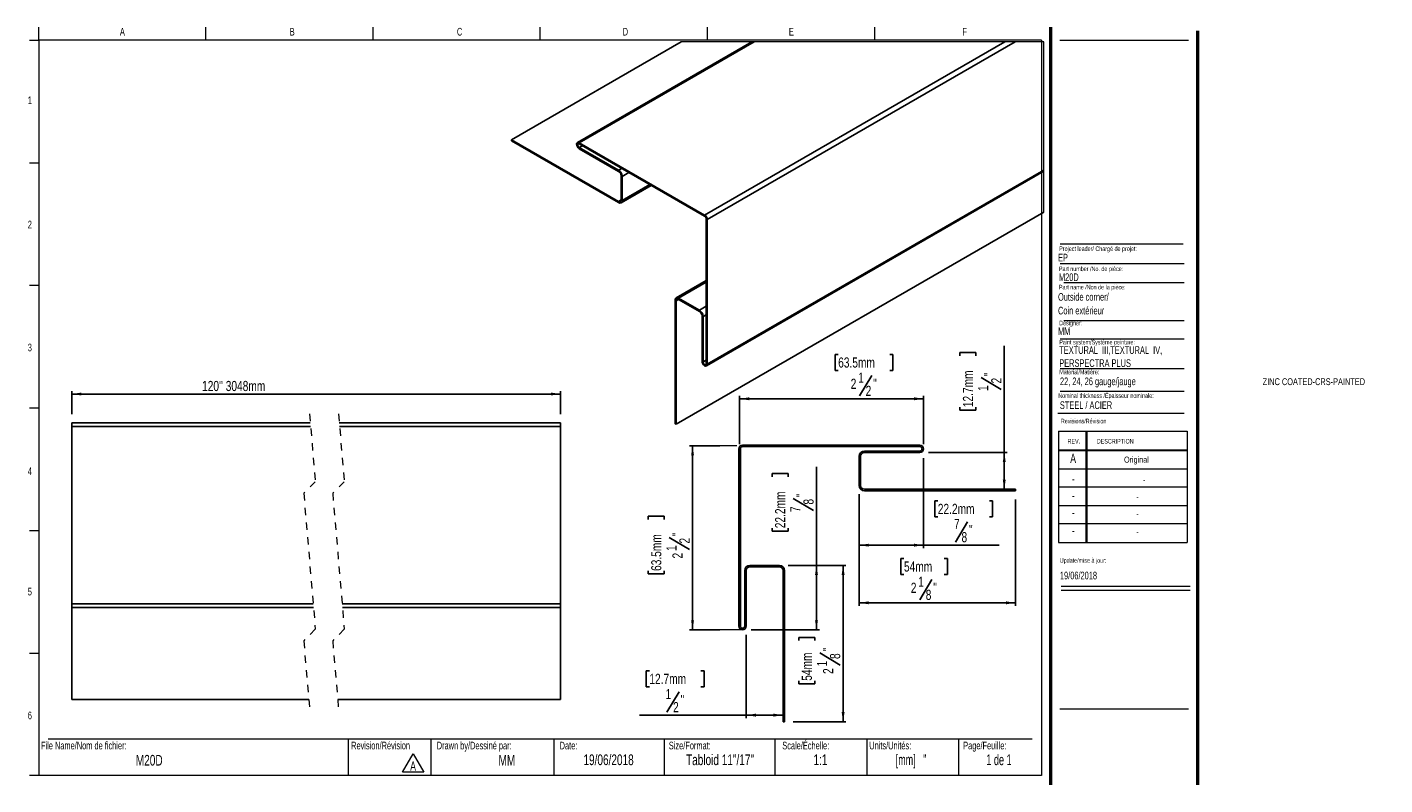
# Model space of a CAD drawing. Header units: inches. Extents: x 0.5 to 18.9, y 0.4 to 10.7.
import ezdxf

# ---------------------------------------------------------------- set-up
doc = ezdxf.new("R2010")
doc.units = ezdxf.units.IN
doc.header["$MEASUREMENT"] = 0
doc.linetypes.add('HIDDEN', pattern=[0.075, 0.05, -0.025])
doc.layers.add('FORMAT', color=7, linetype='Continuous')
doc.styles.add('SLDTEXTSTYLE0', font='TXT', dxfattribs={"width": 0.7})
doc.styles.add('SLDTEXTSTYLE1', font='TXT', dxfattribs={"width": 0.633333})
doc.styles.add('SLDTEXTSTYLE2', font='TXT', dxfattribs={"width": 0.625})
doc.styles.add('SLDTEXTSTYLE3', font='TXT', dxfattribs={"width": 0.75})
doc.dimstyles.new('SLDDIMSTYLE0', dxfattribs={"dimtxt": 0.137795, "dimasz": 0.13, "dimexe": 0, "dimexo": 0.0625, "dimgap": 0.034449, "dimtad": 1, "dimdec": 6, "dimrnd": 1e-09, "dimzin": 12, "dimdsep": 46, "dimlunit": 5, "dimtxsty": 'SLDTEXTSTYLE3', "dimsah": 1, "dimcen": 0.09, "dimadec": 0, "dimazin": 3, "dimtfac": 1, "dimtofl": 0, "dimtmove": 0, "dimatfit": 3, "dimfxl": 1, "dimfrac": 2, "dimtolj": 1, "dimtzin": 12, "dimarcsym": 0})
doc.dimstyles.new('SLDDIMSTYLE1', dxfattribs={"dimtxt": 0.137795, "dimasz": 0.13, "dimexe": 0, "dimexo": 0.0625, "dimgap": 0.034449, "dimtad": 1, "dimrnd": 1e-09, "dimzin": 12, "dimdsep": 46, "dimlunit": 5, "dimtxsty": 'SLDTEXTSTYLE3', "dimsah": 1, "dimcen": 0.09, "dimadec": 0, "dimazin": 3, "dimtfac": 1, "dimtofl": 0, "dimtmove": 0, "dimatfit": 3, "dimfxl": 1, "dimfrac": 2, "dimtolj": 1, "dimtzin": 12, "dimarcsym": 0})

# ---------------------------------------------------------------- blocks, each defined once
blk = doc.blocks.new('SW_NOTE_0')
at = {"color": 0, "linetype": 'Continuous', "lineweight": 0}
for p, q in [((-0.096, 0.015), (0.049, 0.266)), ((0.049, 0.266), (0.194, 0.015)), ((0.194, 0.015), (-0.096, 0.015))]:
    blk.add_line(p, q, dxfattribs=at)
at = {"color": 0, "linetype": 'Continuous', "lineweight": 0, "insert": (0.049, 0.161), "char_height": 0.125, "attachment_point": 2, "style": 'SLDTEXTSTYLE0'}
blk.add_mtext('A', dxfattribs=at)
blk = doc.blocks.new('SW_NOTE_1')
at = {"layer": 'FORMAT', "color": 0, "char_height": 0.10417, "attachment_point": 1, "style": 'SLDTEXTSTYLE0'}
for s, insert in [('TEXTURAL  III,TEXTURAL  IV,', (0, 0.134)), ('PERSPECTRA PLUS', (0, -0.044))]:
    blk.add_mtext(s, dxfattribs=dict(at, insert=insert))
blk = doc.blocks.new('_D')
at = {"layer": 'FORMAT'}
for p, q in [((12.65, 4.833), (12.65, 3.612)), ((11.775, 4.343), (11.775, 3.612)), ((12.843, 4.254), (12.801, 4.254)), ((12.801, 4.254), (12.801, 4.035)), ((13.544, 4.254), (13.586, 4.254)), ((13.586, 4.254), (13.586, 4.035)), ((12.801, 4.035), (12.843, 4.035)), ((13.248, 3.967), (13.082, 3.691)), ((13.586, 4.035), (13.544, 4.035)), ((12.65, 3.651), (11.775, 3.651)), ((12.65, 3.651), (13.679, 3.651))]:
    blk.add_line(p, q, dxfattribs=at)
for points in [[(11.775, 3.651), (11.905, 3.631), (11.905, 3.671)], [(12.65, 3.651), (12.52, 3.671), (12.52, 3.631)]]:
    blk.add_solid(points, dxfattribs=at)
at = {"layer": 'FORMAT', "attachment_point": 1, "style": 'SLDTEXTSTYLE3'}
for s, insert, char_height in [('22.2mm', (12.843, 4.213), 0.1378), ('7', (13.063, 4.007), 0.138), ('"', (13.267, 3.926), 0.138), ('8', (13.165, 3.829), 0.138)]:
    blk.add_mtext(s, dxfattribs=dict(at, insert=insert, char_height=char_height))
blk = doc.blocks.new('_D_1')
at = {"layer": 'FORMAT'}
for p, q in [((10.591, 4.582), (10.591, 4.624)), ((10.591, 4.624), (10.81, 4.624)), ((10.81, 4.624), (10.81, 4.582)), ((11.194, 3.376), (11.194, 4.717)), ((10.878, 4.285), (11.154, 4.12)), ((10.591, 3.881), (10.591, 3.839)), ((10.81, 3.839), (10.81, 3.881)), ((10.591, 3.839), (10.81, 3.839)), ((10.808, 3.376), (11.234, 3.376)), ((11.194, 3.376), (11.194, 2.501)), ((10.308, 2.501), (11.234, 2.501))]:
    blk.add_line(p, q, dxfattribs=at)
for points in [[(11.194, 3.376), (11.174, 3.246), (11.214, 3.246)], [(11.194, 2.501), (11.214, 2.631), (11.174, 2.631)]]:
    blk.add_solid(points, dxfattribs=at)
at = {"layer": 'FORMAT', "attachment_point": 1, "rotation": 90, "style": 'SLDTEXTSTYLE3'}
for s, insert, char_height in [('22.2mm', (10.632, 3.881), 0.1378), ('"', (10.919, 4.305), 0.138), ('8', (11.017, 4.203), 0.138), ('7', (10.838, 4.101), 0.138)]:
    blk.add_mtext(s, dxfattribs=dict(at, insert=insert, char_height=char_height))
blk = doc.blocks.new('_D_2')
at = {"layer": 'FORMAT'}
for p, q in [((9.88, 5.001), (9.47, 5.001)), ((9.51, 5.001), (9.51, 2.501)), ((8.907, 4.001), (8.907, 4.043)), ((8.907, 4.043), (9.125, 4.043)), ((9.125, 4.043), (9.125, 4.001)), ((9.194, 3.756), (9.469, 3.591)), ((8.907, 3.3), (8.907, 3.259)), ((8.907, 3.259), (9.125, 3.259)), ((9.125, 3.259), (9.125, 3.3)), ((9.88, 2.501), (9.47, 2.501))]:
    blk.add_line(p, q, dxfattribs=at)
for points in [[(9.51, 5.001), (9.49, 4.871), (9.53, 4.871)], [(9.51, 2.501), (9.53, 2.631), (9.49, 2.631)]]:
    blk.add_solid(points, dxfattribs=at)
at = {"layer": 'FORMAT', "attachment_point": 1, "rotation": 90, "style": 'SLDTEXTSTYLE3'}
for s, insert, char_height in [('63.5mm', (8.948, 3.3), 0.1378), ('"', (9.234, 3.775), 0.138), ('2', (9.332, 3.673), 0.138), ('1', (9.154, 3.572), 0.138), ('2', (9.236, 3.47), 0.138)]:
    blk.add_mtext(s, dxfattribs=dict(at, insert=insert, char_height=char_height))
blk = doc.blocks.new('_D_3')
at = {"layer": 'FORMAT'}
for p, q in [((11.489, 6.244), (11.447, 6.244)), ((11.447, 6.244), (11.447, 6.025)), ((12.19, 6.244), (12.232, 6.244)), ((12.232, 6.244), (12.232, 6.025)), ((11.447, 6.025), (11.489, 6.025)), ((11.945, 5.957), (11.78, 5.681)), ((12.232, 6.025), (12.19, 6.025)), ((10.15, 5.026), (10.15, 5.68)), ((10.15, 5.641), (12.65, 5.641)), ((12.65, 5.026), (12.65, 5.68))]:
    blk.add_line(p, q, dxfattribs=at)
for points in [[(10.15, 5.641), (10.28, 5.621), (10.28, 5.661)], [(12.65, 5.641), (12.52, 5.661), (12.52, 5.621)]]:
    blk.add_solid(points, dxfattribs=at)
at = {"layer": 'FORMAT', "attachment_point": 1, "style": 'SLDTEXTSTYLE3'}
for s, insert, char_height in [('63.5mm', (11.489, 6.203), 0.1378), ('2', (11.659, 5.914), 0.138), ('1', (11.761, 5.997), 0.138), ('"', (11.964, 5.916), 0.138), ('2', (11.862, 5.818), 0.138)]:
    blk.add_mtext(s, dxfattribs=dict(at, insert=insert, char_height=char_height))
blk = doc.blocks.new('_D_4')
at = {"layer": 'FORMAT'}
for p, q in [((13.746, 4.911), (13.746, 6.362)), ((13.143, 6.227), (13.143, 6.269)), ((13.143, 6.269), (13.362, 6.269)), ((13.362, 6.269), (13.362, 6.227)), ((13.43, 5.931), (13.706, 5.766)), ((13.143, 5.527), (13.143, 5.485)), ((13.143, 5.485), (13.362, 5.485)), ((13.362, 5.485), (13.362, 5.527)), ((12.718, 4.911), (13.786, 4.911)), ((13.746, 4.911), (13.746, 4.411))]:
    blk.add_line(p, q, dxfattribs=at)
for points in [[(13.746, 4.911), (13.726, 4.781), (13.766, 4.781)], [(13.746, 4.411), (13.766, 4.541), (13.726, 4.541)]]:
    blk.add_solid(points, dxfattribs=at)
at = {"layer": 'FORMAT', "attachment_point": 1, "rotation": 90, "style": 'SLDTEXTSTYLE3'}
for s, insert, char_height in [('12.7mm', (13.184, 5.527), 0.1378), ('"', (13.471, 5.95), 0.138), ('2', (13.569, 5.849), 0.138), ('1', (13.39, 5.747), 0.138)]:
    blk.add_mtext(s, dxfattribs=dict(at, insert=insert, char_height=char_height))
blk = doc.blocks.new('_D_5')
at = {"layer": 'FORMAT'}
for p, q in [((10.24, 2.433), (10.24, 1.301)), ((8.923, 1.943), (8.881, 1.943)), ((8.881, 1.943), (8.881, 1.724)), ((9.624, 1.943), (9.666, 1.943)), ((9.666, 1.943), (9.666, 1.724)), ((8.881, 1.724), (8.923, 1.724)), ((9.666, 1.724), (9.624, 1.724)), ((9.328, 1.656), (9.162, 1.38)), ((10.24, 1.34), (8.788, 1.34)), ((10.24, 1.34), (10.74, 1.34))]:
    blk.add_line(p, q, dxfattribs=at)
for points in [[(10.24, 1.34), (10.37, 1.32), (10.37, 1.36)], [(10.74, 1.34), (10.61, 1.36), (10.61, 1.32)]]:
    blk.add_solid(points, dxfattribs=at)
at = {"layer": 'FORMAT', "attachment_point": 1, "style": 'SLDTEXTSTYLE3'}
for s, insert, char_height in [('12.7mm', (8.923, 1.902), 0.1378), ('1', (9.143, 1.696), 0.138), ('2', (9.245, 1.518), 0.138), ('"', (9.347, 1.615), 0.138)]:
    blk.add_mtext(s, dxfattribs=dict(at, insert=insert, char_height=char_height))
blk = doc.blocks.new('_D_6')
at = {"layer": 'FORMAT'}
for p, q in [((11.775, 4.343), (11.775, 2.828)), ((13.9, 4.273), (13.9, 2.828)), ((12.383, 3.47), (12.341, 3.47)), ((12.341, 3.47), (12.341, 3.252)), ((12.931, 3.47), (12.973, 3.47)), ((12.973, 3.47), (12.973, 3.252)), ((12.341, 3.252), (12.383, 3.252)), ((12.762, 3.183), (12.597, 2.908)), ((12.973, 3.252), (12.931, 3.252)), ((11.775, 2.867), (13.9, 2.867))]:
    blk.add_line(p, q, dxfattribs=at)
for points in [[(11.775, 2.867), (11.905, 2.847), (11.905, 2.887)], [(13.9, 2.867), (13.77, 2.887), (13.77, 2.847)]]:
    blk.add_solid(points, dxfattribs=at)
at = {"layer": 'FORMAT', "attachment_point": 1, "style": 'SLDTEXTSTYLE3'}
for s, insert, char_height in [('54mm', (12.383, 3.429), 0.1378), ('2', (12.476, 3.14), 0.138), ('1', (12.577, 3.223), 0.138), ('"', (12.781, 3.142), 0.138), ('8', (12.679, 3.045), 0.138)]:
    blk.add_mtext(s, dxfattribs=dict(at, insert=insert, char_height=char_height))
blk = doc.blocks.new('_D_7')
at = {"layer": 'FORMAT'}
for p, q in [((10.808, 3.376), (11.595, 3.376)), ((11.556, 3.376), (11.556, 1.251)), ((10.953, 2.355), (10.953, 2.397)), ((10.953, 2.397), (11.172, 2.397)), ((11.172, 2.397), (11.172, 2.355)), ((11.24, 2.186), (11.516, 2.021)), ((10.953, 1.807), (10.953, 1.765)), ((10.953, 1.765), (11.172, 1.765)), ((11.172, 1.765), (11.172, 1.807)), ((10.878, 1.251), (11.595, 1.251))]:
    blk.add_line(p, q, dxfattribs=at)
for points in [[(11.556, 3.376), (11.536, 3.246), (11.576, 3.246)], [(11.556, 1.251), (11.576, 1.381), (11.536, 1.381)]]:
    blk.add_solid(points, dxfattribs=at)
at = {"layer": 'FORMAT', "attachment_point": 1, "rotation": 90, "style": 'SLDTEXTSTYLE3'}
for s, insert, char_height in [('54mm', (10.994, 1.807), 0.1378), ('"', (11.281, 2.205), 0.138), ('1', (11.2, 2.002), 0.138), ('8', (11.378, 2.103), 0.138), ('2', (11.283, 1.9), 0.138)]:
    blk.add_mtext(s, dxfattribs=dict(at, insert=insert, char_height=char_height))
blk = doc.blocks.new('_D_8')
at = {"layer": 'FORMAT'}
for p, q in [((1.075, 5.431), (1.075, 5.746)), ((7.715, 5.431), (7.715, 5.746)), ((7.715, 5.706), (1.075, 5.706))]:
    blk.add_line(p, q, dxfattribs=at)
for points in [[(1.075, 5.706), (1.205, 5.686), (1.205, 5.726)], [(7.715, 5.706), (7.585, 5.726), (7.585, 5.686)]]:
    blk.add_solid(points, dxfattribs=at)
at = {"layer": 'FORMAT', "insert": (2.844, 5.884), "char_height": 0.1378, "attachment_point": 1, "style": 'SLDTEXTSTYLE3'}
blk.add_mtext("120'' 3048mm", dxfattribs=at)

msp = doc.modelspace()

# ---------------------------------------------------------------- linework, layer by layer
at = {"color": 7, "linetype": 'Continuous', "lineweight": 18}
for p, q in [((0.6262516, 10.5170732), (0.6262516, 10.6939449)), ((2.8970849, 10.5170732), (2.8970849, 10.6939449)), ((5.1679183, 10.5170732), (5.1679183, 10.6939449)), ((7.4387516, 10.5170732), (7.4387516, 10.6939449)), ((9.7095849, 10.6939449), (9.7095849, 10.5170732)), ((11.9804183, 10.6939449), (11.9804183, 10.5170732)), ((0.5012516, 10.5170732), (0.6262516, 10.5170732)), ((14.2512516, 10.5170732), (0.6262516, 10.5170732)), ((0.6262516, 10.5170732), (0.6262516, 0.5170732)), ((14.2512516, 10.5170732), (14.2512516, 0.5170732)), ((14.5012516, 10.5170732), (16.2512516, 10.5170732)), ((0.5012516, 8.8504065), (0.6262516, 8.8504065)), ((14.5052809, 7.4796461), (16.192868, 7.4796461)), ((14.5578273, 7.2228331), (16.192868, 7.2228331)), ((0.5012516, 7.1837398), (0.6262516, 7.1837398)), ((14.5578273, 6.7072972), (16.192868, 6.7072972)), ((14.5052809, 6.4574028), (16.192868, 6.4574028)), ((14.5052809, 6.0531641), (16.192868, 6.0531641)), ((14.5052809, 5.7453132), (16.192868, 5.7453132)), ((0.5012516, 5.5170732), (0.6262516, 5.5170732)), ((14.4754278, 5.446808), (16.192868, 5.446808)), ((14.4811999, 5.1987495), (16.2311999, 5.1987495)), ((14.4811999, 5.1987495), (14.4811999, 3.6887495)), ((14.8561999, 5.1987495), (14.8561999, 3.6887495)), ((14.8661999, 5.1987495), (14.8661999, 3.6887495)), ((16.2311999, 5.1987495), (16.2311999, 3.6887495)), ((14.4811999, 4.9487495), (16.2311999, 4.9487495)), ((14.4811999, 4.9387495), (16.2311999, 4.9387495)), ((14.4811999, 4.6887495), (16.2311999, 4.6887495)), ((16.2311999, 4.4387495), (14.4811999, 4.4387495)), ((14.4811999, 4.1887495), (16.2311999, 4.1887495)), ((16.2311999, 3.9387495), (14.4811999, 3.9387495)), ((0.5012516, 3.8504065), (0.6262516, 3.8504065)), ((14.4811999, 3.6887495), (16.2311999, 3.6887495)), ((14.5215385, 3.094666), (16.2715385, 3.094666)), ((14.5215385, 3.0386495), (16.2715385, 3.0386495)), ((0.5012516, 2.1837398), (0.6262516, 2.1837398)), ((0.7512516, 1.0170732), (14.1262516, 1.0170732)), ((4.8316802, 1.0170732), (4.8316802, 0.5170732)), ((5.9539324, 1.0170732), (5.9539324, 0.5170732)), ((7.6262516, 1.0170732), (7.6262516, 0.5170732)), ((9.1262516, 1.0170732), (9.1262516, 0.5170732)), ((10.6262516, 1.0170732), (10.6262516, 0.5170732)), ((11.8762516, 1.0170732), (11.8762516, 0.5170732)), ((13.1262516, 1.0170732), (13.1262516, 0.5170732)), ((0.6262516, 0.5170732), (0.5012516, 0.5170732)), ((14.2512516, 0.5170732), (0.6262516, 0.5170732))]:
    msp.add_line(p, q, dxfattribs=at)
at = {"color": 7, "linetype": 'Continuous', "lineweight": 50}
for p, q in [((14.3762516, 10.6939449), (14.3762516, 0.3920732)), ((16.3762516, 0.3920732), (16.3762516, 10.6420732))]:
    msp.add_line(p, q, dxfattribs=at)
at = {"color": 7, "linetype": 'Continuous', "lineweight": 25}
for p, q in [((7.0511523, 9.1640017), (9.3554749, 10.4942589)), ((10.3160014, 10.4942589), (7.9453932, 9.1257363)), ((7.970392, 9.1232605), (10.3452874, 10.4942589)), ((9.6745193, 8.1394894), (13.753542, 10.4942589)), ((9.7098738, 8.0782515), (13.894974, 10.4942589)), ((7.0511523, 9.1476715), (7.0511523, 9.1640017)), ((8.5042572, 8.3251426), (7.0511523, 9.1640017)), ((8.5042572, 8.3088112), (7.0511523, 9.1476715)), ((9.6745193, 8.1394894), (7.970392, 9.1232605)), ((9.6745193, 8.123158), (7.970392, 9.1069303)), ((7.970392, 9.0579383), (8.5042572, 8.7497436)), ((7.970392, 9.0416069), (8.5042572, 8.7334133)), ((8.539614, 8.6721754), (8.539614, 8.3455596)), ((9.699518, 6.0874963), (14.2836127, 8.7338381)), ((9.7098738, 6.1103889), (14.2836127, 8.7507526)), ((8.539255, 8.3053464), (8.9490909, 8.5419393)), ((8.5537549, 8.6640115), (8.5537549, 8.3373956)), ((9.2856107, 5.2938088), (14.2836127, 8.1790936)), ((9.6957329, 6.1185529), (9.6957329, 8.0864166)), ((9.7098738, 6.1103889), (9.7098738, 8.0782515)), ((9.6957329, 7.2485642), (9.2859698, 7.0120124)), ((9.2714675, 5.3019727), (9.2714675, 6.9799632)), ((9.2856107, 5.2938088), (9.2856107, 6.9717992)), ((9.3209652, 7.0085476), (9.603808, 6.8452649)), ((9.3209652, 6.9922162), (9.603808, 6.8289346)), ((9.6391648, 6.7676979), (9.6391648, 6.1512087)), ((9.6533057, 6.7595328), (9.6533057, 6.1430447)), ((1.0749782, 5.3127576), (4.3150702, 5.3127576)), ((1.0749782, 5.2627576), (1.0749782, 5.3127576)), ((1.0749782, 2.8527576), (1.0749782, 5.2627576)), ((1.0749782, 5.2627576), (4.3193317, 5.2627576)), ((4.7087701, 5.3127576), (7.7151673, 5.3127576)), ((4.7130316, 5.2627576), (7.7151673, 5.2627576)), ((7.7151673, 5.2627576), (7.7151673, 5.3127576)), ((7.7151673, 2.8527576), (7.7151673, 5.2627576)), ((9.2856107, 5.2938088), (9.2714675, 5.3019727)), ((10.1895624, 5.0108826), (12.5995624, 5.0108826)), ((10.1895624, 4.9908826), (12.5995624, 4.9908826)), ((10.1395624, 2.5508826), (10.1395624, 4.9608826)), ((10.1595624, 2.5508826), (10.1595624, 4.9608826)), ((11.7745624, 4.8608826), (11.7745624, 4.4608826)), ((11.7945624, 4.8608826), (11.7945624, 4.4608826)), ((12.5995624, 4.9308826), (11.8445624, 4.9308826)), ((12.5995624, 4.9108826), (11.8445624, 4.9108826)), ((11.8445624, 4.4108826), (13.8995624, 4.4108826)), ((11.8445624, 4.3908826), (13.8995624, 4.3908826)), ((13.8995624, 4.3908826), (13.8995624, 4.4108826)), ((10.6895624, 3.3758826), (10.2895624, 3.3758826)), ((10.6895624, 3.3558826), (10.2895624, 3.3558826)), ((10.2195624, 3.3058826), (10.2195624, 2.5508826)), ((10.2395624, 3.3058826), (10.2395624, 2.5508826)), ((10.7395624, 1.2508826), (10.7395624, 3.3058826)), ((10.7595624, 1.2508826), (10.7595624, 3.3058826)), ((1.0749782, 2.8027576), (1.0749782, 2.8527576)), ((1.0749782, 2.8527576), (4.3538532, 2.8527576)), ((1.0749782, 2.8027576), (4.3581146, 2.8027576)), ((1.0749782, 1.5527576), (1.0749782, 2.8027576)), ((4.7475553, 2.8527576), (7.7151673, 2.8527576)), ((4.7518168, 2.8027576), (7.7151673, 2.8027576)), ((7.7151673, 2.8027576), (7.7151673, 2.8527576)), ((7.7151673, 1.5527576), (7.7151673, 2.8027576)), ((1.0749782, 1.5527576), (4.2937604, 1.5527576)), ((4.6874602, 1.5527576), (7.7151673, 1.5527576)), ((10.7395624, 1.2508826), (10.7595624, 1.2508826))]:
    msp.add_line(p, q, dxfattribs=at)
at = {"color": 8, "linetype": 'Continuous', "lineweight": 25}
for p, q in [((7.970392, 9.0579383), (8.0128263, 9.0824337)), ((8.5042572, 8.7497436), (8.5466915, 8.7742402)), ((8.5537549, 8.6640115), (8.6456938, 8.7170866)), ((8.5537549, 8.3373956), (8.9285836, 8.5537781)), ((8.5042572, 8.3251426), (8.539614, 8.3455525)), ((9.3209652, 7.0085476), (9.6957329, 7.2248948)), ((9.2856107, 6.9717992), (9.3209722, 6.9922126)), ((9.603808, 6.8452649), (9.6957329, 6.8983318)), ((9.6533057, 6.7595328), (9.6957329, 6.7840258)), ((9.6533057, 6.1430447), (9.6957329, 6.1675378))]:
    msp.add_line(p, q, dxfattribs=at)
at = {"color": 7, "linetype": 'HIDDEN', "lineweight": 18}
for p, q in [((4.3044151, 5.4377576), (4.3831552, 4.5139977)), ((4.6981159, 5.4377576), (4.776856, 4.5139977)), ((4.3831552, 4.5139977), (4.2256749, 4.3565174)), ((4.776856, 4.5139977), (4.6193757, 4.3565174)), ((4.2256749, 4.3565174), (4.3831552, 2.5089977)), ((4.6193757, 4.3565174), (4.776856, 2.5089977)), ((4.3831552, 2.5089977), (4.2256749, 2.3515174)), ((4.776856, 2.5089977), (4.6193757, 2.3515174)), ((4.2256749, 2.3515174), (4.3044151, 1.4277576)), ((4.6193757, 2.3515174), (4.6981159, 1.4277576))]:
    msp.add_line(p, q, dxfattribs=at)
at = {"color": 7, "linetype": 'Continuous', "lineweight": 18, "flags": 128}
msp.add_lwpolyline([(14.2836127, 8.1790936), (14.2836127, 8.7338381), (14.2836127, 8.7507526), (14.2836127, 10.4942589), (13.894974, 10.4942589), (13.753542, 10.4942589), (10.3452874, 10.4942589), (10.3160014, 10.4942589), (9.3554749, 10.4942589)], dxfattribs=at)
at = {"color": 7, "linetype": 'Continuous', "lineweight": 25, "flags": 128}
for points in [[(7.970392, 9.1232605), (7.9568613, 9.1279644), (7.9453909, 9.1257351), (7.9377268, 9.1169141), (7.9350375, 9.1028448), (7.9377268, 9.0856662), (7.9453909, 9.0679972), (7.9568613, 9.0525258), (7.970392, 9.0416069)], [(7.970392, 9.1069303), (7.962275, 9.1097521), (7.9553923, 9.1084145), (7.9507929, 9.1031217), (7.9491784, 9.0946796), (7.9507929, 9.0843732), (7.9553923, 9.0737723), (7.962275, 9.064489), (7.970392, 9.0579383)], [(9.6391648, 6.1512087), (9.6418541, 6.1340313), (9.6495182, 6.1163623), (9.6609886, 6.1008897), (9.6745193, 6.089972), (9.68805, 6.0852693), (9.6995204, 6.0874974), (9.7071822, 6.0963184), (9.7098738, 6.1103889)], [(9.6533057, 6.1430447), (9.6549202, 6.1327383), (9.6595196, 6.1221373), (9.6664023, 6.112854), (9.6745193, 6.1063022), (9.6826363, 6.1034804), (9.689519, 6.104818), (9.6941184, 6.1101108), (9.6957329, 6.1185529)]]:
    msp.add_lwpolyline(points, dxfattribs=at)
at = {"color": 7, "linetype": 'Continuous', "lineweight": 25}
for centre, radius, start, end in [((8.4462874, 8.6591197), 0.1075788, 2.60622178, 57.3939788), ((8.4628519, 8.6686813), 0.0768416, 2.60622943, 57.3953098), ((8.5180593, 8.3420638), 0.0218363, 230.7969094, 9.21200853), ((8.523579, 8.332501), 0.0305703, 230.79880676, 9.21321547), ((9.6331172, 8.0747622), 0.0768358, 2.60283373, 57.39541212), ((9.6496755, 8.0843189), 0.0461051, 2.6077562, 57.39458674), ((9.3016434, 6.9848577), 0.0305703, 50.79880676, 189.21321547), ((9.3071641, 6.9752957), 0.0218351, 50.79760387, 189.21460778), ((9.5458501, 6.7546479), 0.1075665, 2.60284289, 57.39735769), ((9.5624036, 6.764203), 0.0768408, 2.606807, 57.39568297), ((10.1895624, 4.9608826), 0.05, 90, 180), ((10.1895624, 4.9608826), 0.03, 90, 180), ((12.5995624, 4.9608826), 0.05, 270, 90), ((12.5995624, 4.9608826), 0.03, 270, 90), ((11.8445624, 4.8608826), 0.07, 90, 180), ((11.8445624, 4.8608826), 0.05, 90, 180), ((11.8445624, 4.4608826), 0.07, 180, 270), ((11.8445624, 4.4608826), 0.05, 180, 270), ((10.2895624, 3.3058826), 0.07, 90, 180), ((10.2895624, 3.3058826), 0.05, 90, 180), ((10.6895624, 3.3058826), 0.07, 0, 90), ((10.6895624, 3.3058826), 0.05, 0, 90), ((10.1895624, 2.5508826), 0.05, 180, 0), ((10.1895624, 2.5508826), 0.03, 180, 0)]:
    msp.add_arc(centre, radius, start, end, dxfattribs=at)
at = {"layer": 'FORMAT', "color": 250, "lineweight": 18, "true_color": 0x454545}
msp.add_line((14.5052809, 7.7477891), (16.1756542, 7.7477891), dxfattribs=at)
at = {"layer": 'FORMAT', "lineweight": 18}
for p, q in [((10.1117483, 5.0008826), (9.8848382, 5.0008826)), ((10.1495624, 4.9908826), (10.1495624, 4.8242755)), ((12.6495624, 4.9608826), (12.6495624, 4.9513806)), ((10.1895624, 2.5008826), (9.8848382, 2.5008826)), ((14.5012516, 1.4265536), (16.2512516, 1.4265536))]:
    msp.add_line(p, q, dxfattribs=at)

# ---------------------------------------------------------------- block references
at = {"color": 7, "linetype": 'Continuous', "lineweight": 0}
msp.add_blockref('SW_NOTE_0', (5.6629239, 0.5500403), dxfattribs=at)
at = {"layer": 'FORMAT'}
msp.add_blockref('SW_NOTE_1', (14.4936793, 6.2219515), dxfattribs=at)

# ---------------------------------------------------------------- texts
at = {"color": 7, "linetype": 'Continuous', "lineweight": 0}
for s, insert, char_height, attachment_point, style in [('A', (1.7614258, 10.6839024), 0.1041667, 2, 'SLDTEXTSTYLE0'), ('B', (4.0695891, 10.6839024), 0.1041667, 2, 'SLDTEXTSTYLE0'), ('C', (6.3441318, 10.6839024), 0.1041667, 2, 'SLDTEXTSTYLE0'), ('D', (8.5974733, 10.6839024), 0.1041667, 2, 'SLDTEXTSTYLE0'), ('E', (10.8526565, 10.6839024), 0.1041667, 2, 'SLDTEXTSTYLE0'), ('F', (13.2074254, 10.6839024), 0.1041667, 2, 'SLDTEXTSTYLE0'), ('1', (0.5037246, 9.7518248), 0.1041667, 2, 'SLDTEXTSTYLE0'), ('2', (0.5037246, 8.0618626), 0.1041667, 2, 'SLDTEXTSTYLE0'), ('EP', (14.4770103, 7.6126145), 0.10416667, 1, 'SLDTEXTSTYLE0'), ('Project leader/ Chargé de projet:', (14.4927736, 7.7128037), 0.0625, 1, 'SLDTEXTSTYLE0'), ('Part number /No. de pièce:', (14.4892638, 7.4395042), 0.0625, 1, 'SLDTEXTSTYLE0'), ('M20D', (14.4892638, 7.3462932), 0.10416667, 1, 'SLDTEXTSTYLE0'), ('Designer:', (14.4927736, 6.7027068), 0.0625, 1, 'SLDTEXTSTYLE0'), ('MM', (14.4770103, 6.6115619), 0.10416667, 1, 'SLDTEXTSTYLE0'), ('3', (0.5037246, 6.3910002), 0.1041667, 2, 'SLDTEXTSTYLE0'), ('Paint system/Système peinture:', (14.4936793, 6.4423393), 0.0625, 1, 'SLDTEXTSTYLE0'), ('ZINC COATED-CRS-PAINTED', (17.2579034, 5.920721), 0.09375, 1, 'SLDTEXTSTYLE0'), ('Nominal thickness /Épaisseur nominale:', (14.4802784, 5.7152135), 0.0625, 1, 'SLDTEXTSTYLE0'), ('STEEL / ACIER', (14.5019361, 5.6065758), 0.104166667, 1, 'SLDTEXTSTYLE0'), ('Revisions/Révision', (14.5156012, 5.3694188), 0.0625, 1, 'SLDTEXTSTYLE0'), ('REV.', (14.6062312, 5.0951297), 0.0625, 1, 'SLDTEXTSTYLE0'), ('DESCRIPTION', (15.0041424, 5.0951297), 0.0625, 1, 'SLDTEXTSTYLE0'), ('A', (14.6820414, 4.8942809), 0.125, 2, 'SLDTEXTSTYLE0'), ('Original', (15.5419694, 4.8554617), 0.08333333, 2, 'SLDTEXTSTYLE0'), ('4', (0.5037246, 4.7085424), 0.1041667, 2, 'SLDTEXTSTYLE0'), ('-', (14.6833579, 4.6174037), 0.125, 2, 'SLDTEXTSTYLE0'), ('-', (15.6471739, 4.5785845), 0.0833333, 2, 'SLDTEXTSTYLE0'), ('-', (14.6833579, 4.3881653), 0.125, 2, 'SLDTEXTSTYLE0'), ('-', (15.5556728, 4.3493461), 0.0833333, 2, 'SLDTEXTSTYLE0'), ('-', (14.6833579, 4.1569001), 0.125, 2, 'SLDTEXTSTYLE0'), ('-', (15.5556728, 4.118081), 0.0833333, 2, 'SLDTEXTSTYLE0'), ('-', (14.6833579, 3.9142956), 0.125, 2, 'SLDTEXTSTYLE0'), ('-', (15.5556728, 3.8754764), 0.0833333, 2, 'SLDTEXTSTYLE0'), ('Update/mise à jour:', (14.5009021, 3.4746831), 0.0625, 1, 'SLDTEXTSTYLE0'), ('19/06/2018', (14.5029298, 3.2903145), 0.10416667, 1, 'SLDTEXTSTYLE0'), ('5', (0.5037246, 3.0715769), 0.1041667, 2, 'SLDTEXTSTYLE0'), ('6', (0.5037246, 1.3878409), 0.1041667, 2, 'SLDTEXTSTYLE0'), ('File Name/Nom de fichier:', (0.6549319, 0.9786785), 0.104166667, 1, 'SLDTEXTSTYLE0'), ('Revision/Révision', (4.8700984, 0.9786785), 0.104166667, 1, 'SLDTEXTSTYLE0'), ('Drawn by/Dessiné par:', (6.0332993, 0.9786785), 0.104166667, 1, 'SLDTEXTSTYLE0'), ('Date:', (7.7035091, 0.9786785), 0.10416667, 1, 'SLDTEXTSTYLE0'), ('Size/Format:', (9.1875093, 0.9786785), 0.104166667, 1, 'SLDTEXTSTYLE0'), ('Scale/Échelle:', (10.7293877, 0.9786785), 0.104166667, 1, 'SLDTEXTSTYLE0'), ('Units/Unités:', (11.9111167, 0.9786785), 0.104166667, 1, 'SLDTEXTSTYLE0'), ('Page/Feuille:', (13.1879976, 0.9786785), 0.104166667, 1, 'SLDTEXTSTYLE0'), ('M20D', (2.1261199, 0.7993968), 0.14583333, 2, 'SLDTEXTSTYLE0'), ('MM', (6.9863934, 0.7993968), 0.14583333, 2, 'SLDTEXTSTYLE0'), ('19/06/2018', (8.3687858, 0.805962), 0.14583333, 2, 'SLDTEXTSTYLE0'), ('Tabloid 11"/17"', (9.8831067, 0.805962), 0.145833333, 2, 'SLDTEXTSTYLE0'), ('1:1', (11.2474421, 0.805962), 0.14583333, 2, 'SLDTEXTSTYLE0'), ('[mm]   "', (12.4789981, 0.805962), 0.14583333, 2, 'SLDTEXTSTYLE2'), ('1 de 1', (13.6742198, 0.805962), 0.14583333, 2, 'SLDTEXTSTYLE1')]:
    msp.add_mtext(s, dxfattribs=dict(at, insert=insert, char_height=char_height, attachment_point=attachment_point, style=style))
at = {"layer": 'FORMAT', "attachment_point": 1, "style": 'SLDTEXTSTYLE0'}
for s, insert, char_height in [('Part name /Non de la pièce:', (14.4892638, 7.1904184), 0.0625), ('Outside corner/', (14.4770103, 7.0784856), 0.104166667), ('Coin extérieur', (14.4770103, 6.8922265), 0.104166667), ('Material/Matière:', (14.4936793, 6.0368173), 0.0625), ('22, 24, 26 gauge/jauge', (14.503118, 5.9304258), 0.104166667)]:
    msp.add_mtext(s, dxfattribs=dict(at, insert=insert, char_height=char_height))

# ---------------------------------------------------------------- dimensions: what is measured, and where the dimension line sits
at = {"layer": 'FORMAT'}
for base, p1, p2, angle, picture, middle in [((13.746259, 4.4108826), (12.5995624, 4.9108826), (13.8995624, 4.4108826), 90, '_D_4', (13.746259, 5.8770243)), ((9.5096412, 2.5008826), (9.9982932, 5.0008826), (9.9982932, 2.5008826), 90, '_D_2', (9.5096412, 3.6509156)), ((11.19424, 2.5008826), (10.6895624, 3.3758826), (10.1895624, 2.5008826), 90, '_D_1', (11.19424, 4.2312172)), ((13.8995624, 2.8672469), (11.7745624, 4.4608826), (13.8995624, 4.3908826), 0, '_D_6', (12.6568136, 2.8672469)), ((11.5558836, 1.2508826), (10.6895624, 3.3758826), (10.7595624, 1.2508826), 90, '_D_7', (11.5558836, 2.0809649))]:
    dim = msp.add_linear_dim(base=base, p1=p1, p2=p2, angle=angle, dimstyle='SLDDIMSTYLE0', dxfattribs=at)
    dim.commit()
    dim.dimension.update_dxf_attribs({"geometry": picture, "text_midpoint": middle, "dimtype": 160})
for base, p1, p2, picture, middle in [((12.6495624, 5.6408038), (10.1495624, 4.9075791), (12.6495624, 4.9075791), '_D_3', (11.8398599, 5.6408038)), ((11.7745624, 3.6509156), (12.6495624, 4.9513806), (11.7745624, 4.4608826), '_D', (13.1934144, 3.6509156)), ((10.7395624, 1.3401116), (10.2395624, 2.5508826), (10.7395624, 1.2508826), '_D_5', (9.2734207, 1.3401116))]:
    dim = msp.add_linear_dim(base=base, p1=p1, p2=p2, dimstyle='SLDDIMSTYLE0', dxfattribs=at)
    dim.commit()
    dim.dimension.update_dxf_attribs({"geometry": picture, "text_midpoint": middle, "dimtype": 160})
dim = msp.add_linear_dim(base=(1.0749782, 5.7064584), p1=(7.7151673, 5.3127576), p2=(1.0749782, 5.3127576), text="120'' 3048mm", dimstyle='SLDDIMSTYLE1', dxfattribs=at)
dim.commit()
dim.dimension.update_dxf_attribs({"geometry": '_D_8', "text_midpoint": (3.4348003, 5.7064584), "dimtype": 160})

doc.saveas('drawing.dxf')
